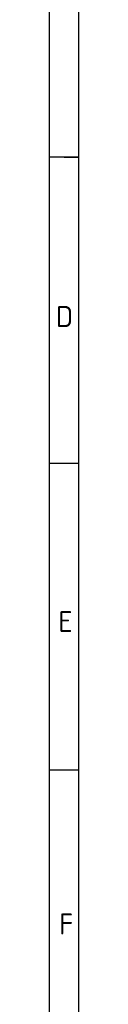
# Model space of a CAD drawing. Header units: millimetres. Extents: x 7 to 819, y 15 to 587.
# Tile 13 of 32: x 6.71 to 10.98, y 333.09 to 474.37. Entities that reach past the tile are written whole.
import ezdxf

# ---------------------------------------------------------------- set-up
doc = ezdxf.new("R2010")
doc.units = ezdxf.units.MM
doc.layers.add('Default', color=7, linetype='Continuous')

msp = doc.modelspace()

# ---------------------------------------------------------------- linework, layer by layer
at = {"layer": 'Default', "color": 7, "linetype": 'Continuous'}
for p, q in [((6.708, 586.67), (6.708, 14.67)), ((10.978, 322.67), (10.978, 581.809)), ((10.978, 454.67), (6.708, 454.67)), ((8.843, 454.67), (10.978, 454.67)), ((10.978, 410.67), (6.708, 410.67)), ((10.978, 366.67), (6.708, 366.67))]:
    msp.add_line(p, q, dxfattribs=at)

# ---------------------------------------------------------------- texts
at = {"layer": 'Default', "char_height": 3, "attachment_point": 1}
for s, insert, width in [('{\\fSolid Edge ISO|b1||i0||c0|p34;\\C7;\\H3.;\\W1.;D}', (7.673, 433.281), 1.77274), ('{\\fSolid Edge ISO|b1||i0||c0|p34;\\C7;\\H3.;\\W1.;E}', (8.025, 389.505), 1.63637), ('{\\fSolid Edge ISO|b1||i0||c0|p34;\\C7;\\H3.;\\W1.;F}', (8.135, 346.112), 1.70456)]:
    msp.add_mtext(s, dxfattribs=dict(at, insert=insert, width=width))

doc.saveas('drawing.dxf')
